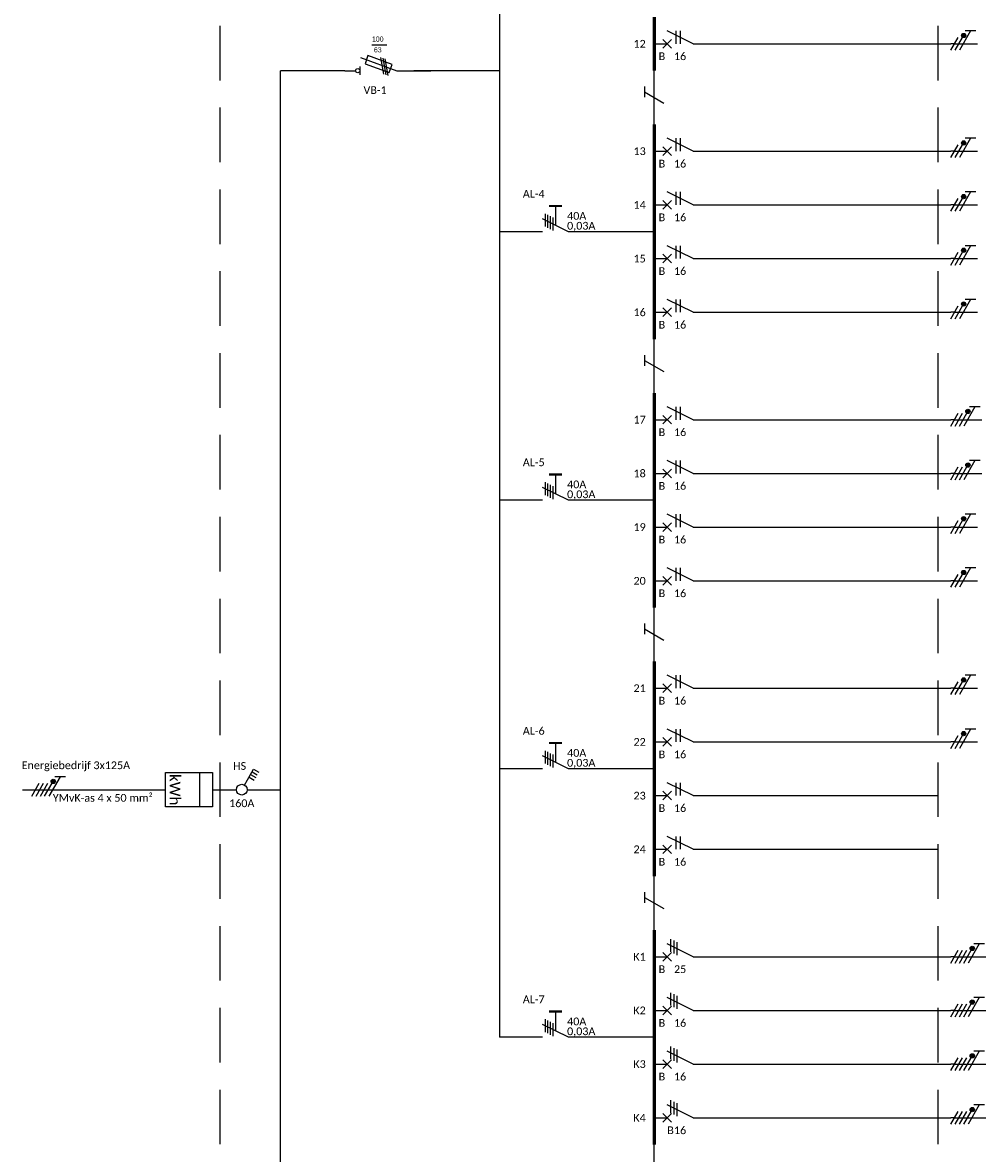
# Model space of a CAD drawing. Header units: millimetres. Extents: x -28926 to 10786, y -11879 to 29672.
# Tile 3 of 24: x -13677 to -2568, y 1159 to 14319. Entities that reach past the tile are written whole.
import ezdxf
from ezdxf.enums import TextEntityAlignment as Align

# ---------------------------------------------------------------- set-up
doc = ezdxf.new("R2010")
doc.units = ezdxf.units.MM
doc.header["$LTSCALE"] = 100
doc.linetypes.add('HIDDEN', pattern=[9.525, 6.35, -3.175])
doc.layers.add('EL$1----__HV', color=2, linetype='Continuous')
doc.layers.add('EL$1--_', color=3, linetype='Continuous')
doc.styles.add('SMAL', font='B-GBP', dxfattribs={"width": 0.8, "height": 90})
doc.styles.add('STABICAD-018', font='calibri.ttf', dxfattribs={"height": 90})
doc.styles.add('STABICAD-025', font='calibri.ttf', dxfattribs={"height": 125})

# ---------------------------------------------------------------- blocks, each defined once
blk = doc.blocks.new('PS_0713B6')
at = {"color": 0, "linetype": 'Continuous'}
for p, q in [((0, 3), (-3, -3)), ((-6, 0), (-1.5, 0)), ((-4.2, -2.4), (-1.2, -2.4)), ((-0.93, -1.8), (-3.93, -1.8)), ((-3.6, -1.2), (-0.6, -1.2)), ((-3.3, -0.6), (-0.3, -0.6))]:
    blk.add_line(p, q, dxfattribs=at)
at = {"color": 0, "linetype": 'Continuous', "const_width": 0.5}
blk.add_lwpolyline([(-6, -1.5), (-6, 1.5)], dxfattribs=at)
at = {"color": 0, "linetype": 'Continuous', "style": 'STABICAD-018'}
for tag, p in [('OPERATINGCURRENT', (0.72, 2.65)), ('EARTHLEAKAGECIRCUITBREAKER', (0.64, -0.15))]:
    blk.add_attdef(tag, text='', height=1.8, dxfattribs=at).set_placement(p, align=Align.MIDDLE_LEFT)
blk.add_attdef('ARTICLECODE', text='', height=1.8, dxfattribs=at).set_placement((-3, -3), align=Align.MIDDLE)
blk = doc.blocks.new('HS19')
at = {"color": 0, "linetype": 'Continuous'}
for p, q in [((0, -7.67), (0, 0)), ((-4.75, -6.26), (-4.05, -5.05)), ((-1.08, -8.38), (-4.75, -6.26)), ((-4.14, -6.61), (-3.44, -5.4)), ((-3.54, -6.96), (-2.84, -5.75)), ((-2.93, -7.31), (-2.23, -6.1)), ((0, -15.78), (0, -10.25)), ((-4, -26.78), (-4, -15.78)), ((-4, -15.78), (4, -15.78)), ((4, -15.78), (4, -26.78)), ((4, -18.78), (-4, -18.78)), ((4, -26.78), (-4, -26.78)), ((0, -60), (0, -26.78)), ((-3, -50.02), (-3, -52.52)), ((-3, -51.27), (1.5, -53.87)), ((1.5, -54.87), (-1.5, -53.13)), ((1.5, -55.87), (-1.5, -54.13)), ((1.5, -56.87), (-1.5, -55.13)), ((1.5, -57.87), (-1.5, -56.13))]:
    blk.add_line(p, q, dxfattribs=at)
at = {"color": 0, "linetype": 'Continuous', "const_width": 0.5}
blk.add_lwpolyline([(-1.72, -53.01, 1), (-2.15, -52.76, 1)], format="xyb", close=True, dxfattribs=at)
at = {"color": 0, "linetype": 'Continuous'}
for centre, radius in [((0, -9), 1.25), ((-1.93, -52.88), 0.5)]:
    blk.add_circle(centre, radius, dxfattribs=at)
at = {"color": 0, "linetype": 'Continuous', "style": 'STABICAD-025'}
blk.add_text('kWh', height=2.5, dxfattribs=at).set_placement((0, -25.78), align=Align.CENTER)
at = {"color": 0, "linetype": 'Continuous', "style": 'STABICAD-018'}
blk.add_attdef('PROTECTIONSWITCH', text='', height=1.8, rotation=90, dxfattribs=at).set_placement((5.5, -20.96), align=Align.TOP_CENTER)
blk.add_attdef('ARTICLECODE', text='', height=1.8, rotation=90, dxfattribs=at).set_placement((-2.9, -31.89), align=Align.MIDDLE)
blk.add_attdef('SUPPLY', (-2, -49), '', height=1.8, rotation=90, dxfattribs=at)
blk.add_attdef('WIRE', text='', height=1.8, rotation=90, dxfattribs=at).set_placement((2, -49), align=Align.TOP_LEFT)
blk = doc.blocks.new('P-N-PE_3')
at = {"color": 0, "linetype": 'Continuous'}
for p, q in [((-3, 5.85), (-3, 3.35)), ((0, 0.87), (0, 6.17)), ((-3, 4.6), (1.5, 2)), ((1.5, 1), (-1.5, 2.73)), ((1.5, 0), (-1.5, 1.73)), ((0, 0.87), (0, 0))]:
    blk.add_line(p, q, dxfattribs=at)
at = {"color": 0, "linetype": 'Continuous', "const_width": 0.5}
blk.add_lwpolyline([(-1.68, 2.98, 1), (-2.18, 2.98, 1)], format="xyb", close=True, dxfattribs=at)
at = {"color": 0, "linetype": 'Continuous'}
blk.add_circle((-1.93, 2.98), 0.5, dxfattribs=at)
blk = doc.blocks.new('B28B')
at = {"color": 0, "linetype": 'Continuous'}
for p, q in [((0, 9), (0, 21)), ((0, 9), (-3, 3)), ((-3, 6), (0, 6)), ((-3, 5), (0, 5)), ((-1, 2), (1, 4)), ((-1, 4), (1, 2)), ((0, 0), (0, 3))]:
    blk.add_line(p, q, dxfattribs=at)
at = {"color": 0, "linetype": 'Continuous', "style": 'STABICAD-018'}
blk.add_attdef('FREEFIELD1', (-3, 12), '', height=1.8, rotation=90, dxfattribs=at)
for tag, p in [('CHARACTERISTIC', (1.91, 14.69)), ('AUTOMATICFUSE', (2, 7))]:
    blk.add_attdef(tag, text='', height=1.8, rotation=90, dxfattribs=at).set_placement(p, align=Align.TOP_CENTER)
blk = doc.blocks.new('m1')
at = {"color": 0, "linetype": 'Continuous'}
blk.add_line((0, 21), (0, 33), dxfattribs=at)
blk = doc.blocks.new('b1s')
at = {"color": 0, "linetype": 'Continuous'}
blk.add_line((0, 33), (0, 54), dxfattribs=at)
blk = doc.blocks.new('m1s')
at = {"color": 0, "linetype": 'Continuous'}
blk.add_line((0, 54), (0, 66), dxfattribs=at)
blk = doc.blocks.new('PROTECTIVECONDUCTOR')
at = {"color": 0, "linetype": 'Continuous'}
for p, q in [((-2.25, 2.55), (-2.25, 0.05)), ((-2.25, 1.3), (2.25, -1.3))]:
    blk.add_line(p, q, dxfattribs=at)
blk = doc.blocks.new('P-N-PE_4')
at = {"color": 0, "linetype": 'Continuous'}
for p, q in [((-3, 6.85), (-3, 4.35)), ((-3, 5.6), (1.5, 3)), ((0, 0.87), (0, 7.19)), ((1.5, 2), (-1.5, 3.73)), ((1.5, 1), (-1.5, 2.73)), ((1.5, 0), (-1.5, 1.73)), ((0, 0.87), (0, 0))]:
    blk.add_line(p, q, dxfattribs=at)
at = {"color": 0, "linetype": 'Continuous', "const_width": 0.5}
blk.add_lwpolyline([(-1.68, 3.98, 1), (-2.18, 3.98, 1)], format="xyb", close=True, dxfattribs=at)
at = {"color": 0, "linetype": 'Continuous'}
blk.add_circle((-1.93, 3.98), 0.5, dxfattribs=at)
blk = doc.blocks.new('P-N-PE_5')
at = {"color": 0, "linetype": 'Continuous'}
for p, q in [((0, 0.87), (0, 8.28)), ((-3, 7.85), (-3, 5.35)), ((-3, 6.6), (1.5, 4)), ((1.5, 3), (-1.5, 4.73)), ((1.5, 2), (-1.5, 3.73)), ((1.5, 1), (-1.5, 2.73)), ((1.5, 0), (-1.5, 1.73)), ((0, 0.87), (0, 0))]:
    blk.add_line(p, q, dxfattribs=at)
at = {"color": 0, "linetype": 'Continuous', "const_width": 0.5}
blk.add_lwpolyline([(-1.68, 4.98, 1), (-2.18, 4.98, 1)], format="xyb", close=True, dxfattribs=at)
at = {"color": 0, "linetype": 'Continuous'}
blk.add_circle((-1.93, 4.98), 0.5, dxfattribs=at)
blk = doc.blocks.new('B28D')
at = {"color": 0, "linetype": 'Continuous'}
for p, q in [((0, 9), (0, 21)), ((0, 9), (-3, 3)), ((-4.12, 3.75), (-1.12, 3.75)), ((-3.75, 4.5), (-0.75, 4.5)), ((-3.38, 5.25), (-0.38, 5.25)), ((-1, 2), (1, 4)), ((-1, 4), (1, 2)), ((0, 0), (0, 3))]:
    blk.add_line(p, q, dxfattribs=at)
at = {"color": 0, "linetype": 'Continuous', "style": 'STABICAD-018'}
blk.add_attdef('FREEFIELD1', (-3, 12), '', height=1.8, rotation=90, dxfattribs=at)
for tag, p in [('CHARACTERISTIC', (1.91, 14.69)), ('AUTOMATICFUSE', (2, 6))]:
    blk.add_attdef(tag, text='', height=1.8, rotation=90, dxfattribs=at).set_placement(p, align=Align.TOP_CENTER)
blk = doc.blocks.new('ES-IS112')
for p, q in [((0, 1207), (0, 2000)), ((-308, 361), (0, 1207)), ((-100, 350), (100, 350)), ((0, 0), (0, 250))]:
    blk.add_line(p, q)
at = {"color": 7}
for p, q in [((-145, 1100), (-350, 536)), ((43, 1032), (-145, 1100)), ((-603, 625), (-603, 975)), ((-309, 827), (85, 897)), ((-294, 879), (100, 949)), ((-279, 931), (114, 1001)), ((-163, 468), (43, 1032)), ((-350, 536), (-163, 468))]:
    blk.add_line(p, q, dxfattribs=at)
blk.add_circle((0, 300), 50)
at = {"color": 20, "style": 'SMAL', "width": 0.8}
for tag, p in [('PH', (-736, 765)), ('ZW', (-486, 765))]:
    blk.add_attdef(tag, text='', height=120, rotation=90, dxfattribs=at).set_placement(p, align=Align.MIDDLE)

msp = doc.modelspace()

# ---------------------------------------------------------------- linework, layer by layer
at = {"layer": 'EL$1--_', "color": 10, "linetype": 'HIDDEN'}
for p, q in [((-11382, 24760), (-11382, -6865)), ((-3027, 24760), (-3027, -6865))]:
    msp.add_line(p, q, dxfattribs=at)
at = {"layer": 'EL$1--_'}
for p, q in [((-8127, 21885), (-8127, 2510)), ((-3027, 14073), (-2877, 14073)), ((-10677, -6002), (-10677, 13760)), ((-9927, 13760), (-10677, 13760)), ((-8127, 13760), (-9127, 13760)), ((-6327, 13135), (-6327, 13760)), ((-3027, 12823), (-2877, 12823)), ((-3027, 12198), (-2877, 12198)), ((-7627, 11885), (-8127, 11885)), ((-6327, 11885), (-7327, 11885)), ((-3027, 11573), (-2877, 11573)), ((-3027, 10948), (-2877, 10948)), ((-6327, 10010), (-6327, 10635)), ((-3027, 9698), (-2877, 9698)), ((-3027, 9073), (-2877, 9073)), ((-7627, 8760), (-8127, 8760)), ((-6327, 8760), (-7327, 8760)), ((-3027, 8448), (-2877, 8448)), ((-3027, 7823), (-2877, 7823)), ((-6327, 6885), (-6327, 7510)), ((-3027, 6573), (-2877, 6573)), ((-3027, 5948), (-2877, 5948)), ((-7627, 5635), (-8127, 5635)), ((-6327, 5635), (-7327, 5635)), ((-6327, 3760), (-6327, 4385)), ((-3027, 3448), (-2877, 3448)), ((-3027, 2823), (-2877, 2823)), ((-7627, 2510), (-8127, 2510)), ((-6327, 2510), (-7327, 2510)), ((-3027, 2198), (-2877, 2198)), ((-3027, 1573), (-2877, 1573)), ((-6327, 635), (-6327, 1260))]:
    msp.add_line(p, q, dxfattribs=at)
at = {"layer": 'EL$1--_', "color": 5}
for points in [[(-6327, 13760, 35, 35, 0), (-6327, 14385, 35, 35, 0)], [(-6327, 12510, 35, 35, 0), (-6327, 13135, 35, 35, 0)], [(-6327, 11885, 35, 35, 0), (-6327, 12510, 35, 35, 0)], [(-6327, 11260, 35, 35, 0), (-6327, 11885, 35, 35, 0)], [(-6327, 10635, 35, 35, 0), (-6327, 11260, 35, 35, 0)], [(-6327, 9385, 35, 35, 0), (-6327, 10010, 35, 35, 0)], [(-6327, 8760, 35, 35, 0), (-6327, 9385, 35, 35, 0)], [(-6327, 8135, 35, 35, 0), (-6327, 8760, 35, 35, 0)], [(-6327, 7510, 35, 35, 0), (-6327, 8135, 35, 35, 0)], [(-6327, 6260, 35, 35, 0), (-6327, 6885, 35, 35, 0)], [(-6327, 5635, 35, 35, 0), (-6327, 6260, 35, 35, 0)], [(-6327, 5010, 35, 35, 0), (-6327, 5635, 35, 35, 0)], [(-6327, 4385, 35, 35, 0), (-6327, 5010, 35, 35, 0)], [(-6327, 3135, 35, 35, 0), (-6327, 3760, 35, 35, 0)], [(-6327, 2510, 35, 35, 0), (-6327, 3135, 35, 35, 0)], [(-6327, 1885, 35, 35, 0), (-6327, 2510, 35, 35, 0)], [(-6327, 1260, 35, 35, 0), (-6327, 1885, 35, 35, 0)]]:
    msp.add_lwpolyline(points, format="xyseb", dxfattribs=at)

# ---------------------------------------------------------------- block references
at = {"layer": 'EL$1--_'}
ref = msp.add_blockref('B28B', (-6327, 14073), dxfattribs=dict(at, xscale=50, yscale=50, zscale=50, rotation=270))
ref.add_attrib('AUTOMATICFUSE', '16', dxfattribs={"layer": 'EL$1----__HV', "color": 7, "height": 90, "style": 'STABICAD-018'}).set_placement((-6027, 13973), align=Align.TOP_CENTER)
ref.add_attrib('CHARACTERISTIC', 'B', (-6277, 13883), dxfattribs={"layer": 'EL$1----__HV', "color": 7, "height": 90, "style": 'STABICAD-018'})
at = {"layer": 'EL$1--_', "xscale": 50, "yscale": 50, "zscale": 50, "rotation": 270}
for name, p in [('P-N-PE_3', (-2877, 14073)), ('m1', (-6327, 14073)), ('b1s', (-6327, 14073)), ('m1s', (-6327, 14073)), ('P-N-PE_3', (-2877, 12823)), ('m1', (-6327, 12823)), ('b1s', (-6327, 12823)), ('m1s', (-6327, 12823)), ('P-N-PE_3', (-2877, 12198)), ('m1', (-6327, 12198)), ('b1s', (-6327, 12198)), ('m1s', (-6327, 12198)), ('P-N-PE_3', (-2877, 11573)), ('m1', (-6327, 11573)), ('b1s', (-6327, 11573)), ('m1s', (-6327, 11573)), ('P-N-PE_3', (-2877, 10948)), ('m1', (-6327, 10948)), ('b1s', (-6327, 10948)), ('m1s', (-6327, 10948)), ('P-N-PE_4', (-2877, 9698)), ('m1', (-6327, 9698)), ('b1s', (-6327, 9698)), ('m1s', (-6327, 9698)), ('P-N-PE_4', (-2877, 9073)), ('m1', (-6327, 9073)), ('b1s', (-6327, 9073)), ('m1s', (-6327, 9073)), ('P-N-PE_3', (-2877, 8448)), ('m1', (-6327, 8448)), ('b1s', (-6327, 8448)), ('m1s', (-6327, 8448)), ('P-N-PE_3', (-2877, 7823)), ('m1', (-6327, 7823)), ('b1s', (-6327, 7823)), ('m1s', (-6327, 7823)), ('P-N-PE_3', (-2877, 6573)), ('m1', (-6327, 6573)), ('b1s', (-6327, 6573)), ('m1s', (-6327, 6573)), ('P-N-PE_3', (-2877, 5948)), ('m1', (-6327, 5948)), ('b1s', (-6327, 5948)), ('m1s', (-6327, 5948)), ('m1', (-6327, 5323)), ('b1s', (-6327, 5323)), ('m1s', (-6327, 5323)), ('m1', (-6327, 4698)), ('b1s', (-6327, 4698)), ('m1s', (-6327, 4698)), ('P-N-PE_5', (-2877, 3448)), ('m1', (-6327, 3448)), ('b1s', (-6327, 3448)), ('m1s', (-6327, 3448)), ('P-N-PE_5', (-2877, 2823)), ('m1', (-6327, 2823)), ('b1s', (-6327, 2823)), ('m1s', (-6327, 2823)), ('P-N-PE_5', (-2877, 2198)), ('m1', (-6327, 2198)), ('b1s', (-6327, 2198)), ('m1s', (-6327, 2198)), ('P-N-PE_5', (-2877, 1573)), ('m1', (-6327, 1573)), ('b1s', (-6327, 1573)), ('m1s', (-6327, 1573))]:
    msp.add_blockref(name, p, dxfattribs=at)
at = {"layer": 'EL$1--_', "xscale": 0.5, "yscale": 0.5, "zscale": 0.5, "rotation": 270}
msp.add_blockref('ES-IS112', (-9927, 13760), dxfattribs=at).add_auto_attribs({'PH': '100', 'ZW': '63'})
at = {"layer": 'EL$1--_', "xscale": 50, "yscale": 50, "zscale": 50}
for p in [(-6327, 13448), (-6327, 10323), (-6327, 7198), (-6327, 4073)]:
    msp.add_blockref('PROTECTIVECONDUCTOR', p, dxfattribs=at)
at = {"layer": 'EL$1--_'}
ref = msp.add_blockref('B28B', (-6327, 12823), dxfattribs=dict(at, xscale=50, yscale=50, zscale=50, rotation=270))
ref.add_attrib('AUTOMATICFUSE', '16', dxfattribs={"layer": 'EL$1----__HV', "color": 7, "height": 90, "style": 'STABICAD-018'}).set_placement((-6027, 12723), align=Align.TOP_CENTER)
ref.add_attrib('CHARACTERISTIC', 'B', (-6277, 12633), dxfattribs={"layer": 'EL$1----__HV', "color": 7, "height": 90, "style": 'STABICAD-018'})
ref = msp.add_blockref('B28B', (-6327, 12198), dxfattribs=dict(at, xscale=50, yscale=50, zscale=50, rotation=270))
ref.add_attrib('AUTOMATICFUSE', '16', dxfattribs={"layer": 'EL$1----__HV', "color": 7, "height": 90, "style": 'STABICAD-018'}).set_placement((-6027, 12098), align=Align.TOP_CENTER)
ref.add_attrib('CHARACTERISTIC', 'B', (-6277, 12008), dxfattribs={"layer": 'EL$1----__HV', "color": 7, "height": 90, "style": 'STABICAD-018'})
at = {"layer": 'EL$1--_', "linetype": 'Continuous'}
ref = msp.add_blockref('PS_0713B6', (-7477, 11885), dxfattribs=dict(at, xscale=50, yscale=50, rotation=270))
ref.add_attrib('EARTHLEAKAGECIRCUITBREAKER', '0,03A', dxfattribs={"layer": '0', "color": 7, "linetype": 'ByBlock', "height": 90, "style": 'STABICAD-018'}).set_placement((-7342, 11955), align=Align.MIDDLE_LEFT)
ref.add_attrib('OPERATINGCURRENT', '40A', dxfattribs={"layer": '0', "color": 7, "linetype": 'ByBlock', "height": 90, "style": 'STABICAD-018'}).set_placement((-7342, 12070), align=Align.MIDDLE_LEFT)
at = {"layer": 'EL$1--_'}
ref = msp.add_blockref('B28B', (-6327, 11573), dxfattribs=dict(at, xscale=50, yscale=50, zscale=50, rotation=270))
ref.add_attrib('AUTOMATICFUSE', '16', dxfattribs={"layer": 'EL$1----__HV', "color": 7, "height": 90, "style": 'STABICAD-018'}).set_placement((-6027, 11473), align=Align.TOP_CENTER)
ref.add_attrib('CHARACTERISTIC', 'B', (-6277, 11383), dxfattribs={"layer": 'EL$1----__HV', "color": 7, "height": 90, "style": 'STABICAD-018'})
ref = msp.add_blockref('B28B', (-6327, 10948), dxfattribs=dict(at, xscale=50, yscale=50, zscale=50, rotation=270))
ref.add_attrib('AUTOMATICFUSE', '16', dxfattribs={"layer": 'EL$1----__HV', "color": 7, "height": 90, "style": 'STABICAD-018'}).set_placement((-6027, 10848), align=Align.TOP_CENTER)
ref.add_attrib('CHARACTERISTIC', 'B', (-6277, 10758), dxfattribs={"layer": 'EL$1----__HV', "color": 7, "height": 90, "style": 'STABICAD-018'})
ref = msp.add_blockref('B28B', (-6327, 9698), dxfattribs=dict(at, xscale=50, yscale=50, zscale=50, rotation=270))
ref.add_attrib('AUTOMATICFUSE', '16', dxfattribs={"layer": 'EL$1----__HV', "color": 7, "height": 90, "style": 'STABICAD-018'}).set_placement((-6027, 9598), align=Align.TOP_CENTER)
ref.add_attrib('CHARACTERISTIC', 'B', (-6277, 9508), dxfattribs={"layer": 'EL$1----__HV', "color": 7, "height": 90, "style": 'STABICAD-018'})
ref = msp.add_blockref('B28B', (-6327, 9073), dxfattribs=dict(at, xscale=50, yscale=50, zscale=50, rotation=270))
ref.add_attrib('AUTOMATICFUSE', '16', dxfattribs={"layer": 'EL$1----__HV', "color": 7, "height": 90, "style": 'STABICAD-018'}).set_placement((-6027, 8973), align=Align.TOP_CENTER)
ref.add_attrib('CHARACTERISTIC', 'B', (-6277, 8883), dxfattribs={"layer": 'EL$1----__HV', "color": 7, "height": 90, "style": 'STABICAD-018'})
at = {"layer": 'EL$1--_', "linetype": 'Continuous'}
ref = msp.add_blockref('PS_0713B6', (-7477, 8760), dxfattribs=dict(at, xscale=50, yscale=50, rotation=270))
ref.add_attrib('EARTHLEAKAGECIRCUITBREAKER', '0,03A', dxfattribs={"layer": '0', "color": 7, "linetype": 'ByBlock', "height": 90, "style": 'STABICAD-018'}).set_placement((-7342, 8830), align=Align.MIDDLE_LEFT)
ref.add_attrib('OPERATINGCURRENT', '40A', dxfattribs={"layer": '0', "color": 7, "linetype": 'ByBlock', "height": 90, "style": 'STABICAD-018'}).set_placement((-7342, 8945), align=Align.MIDDLE_LEFT)
at = {"layer": 'EL$1--_'}
ref = msp.add_blockref('B28B', (-6327, 8448), dxfattribs=dict(at, xscale=50, yscale=50, zscale=50, rotation=270))
ref.add_attrib('AUTOMATICFUSE', '16', dxfattribs={"layer": 'EL$1----__HV', "color": 7, "height": 90, "style": 'STABICAD-018'}).set_placement((-6027, 8348), align=Align.TOP_CENTER)
ref.add_attrib('CHARACTERISTIC', 'B', (-6277, 8258), dxfattribs={"layer": 'EL$1----__HV', "color": 7, "height": 90, "style": 'STABICAD-018'})
ref = msp.add_blockref('B28B', (-6327, 7823), dxfattribs=dict(at, xscale=50, yscale=50, zscale=50, rotation=270))
ref.add_attrib('AUTOMATICFUSE', '16', dxfattribs={"layer": 'EL$1----__HV', "color": 7, "height": 90, "style": 'STABICAD-018'}).set_placement((-6027, 7723), align=Align.TOP_CENTER)
ref.add_attrib('CHARACTERISTIC', 'B', (-6277, 7633), dxfattribs={"layer": 'EL$1----__HV', "color": 7, "height": 90, "style": 'STABICAD-018'})
ref = msp.add_blockref('B28B', (-6327, 6573), dxfattribs=dict(at, xscale=50, yscale=50, zscale=50, rotation=270))
ref.add_attrib('AUTOMATICFUSE', '16', dxfattribs={"layer": 'EL$1----__HV', "color": 7, "height": 90, "style": 'STABICAD-018'}).set_placement((-6027, 6473), align=Align.TOP_CENTER)
ref.add_attrib('CHARACTERISTIC', 'B', (-6277, 6383), dxfattribs={"layer": 'EL$1----__HV', "color": 7, "height": 90, "style": 'STABICAD-018'})
ref = msp.add_blockref('B28B', (-6327, 5948), dxfattribs=dict(at, xscale=50, yscale=50, zscale=50, rotation=270))
ref.add_attrib('AUTOMATICFUSE', '16', dxfattribs={"layer": 'EL$1----__HV', "color": 7, "height": 90, "style": 'STABICAD-018'}).set_placement((-6027, 5848), align=Align.TOP_CENTER)
ref.add_attrib('CHARACTERISTIC', 'B', (-6277, 5758), dxfattribs={"layer": 'EL$1----__HV', "color": 7, "height": 90, "style": 'STABICAD-018'})
at = {"layer": 'EL$1--_', "linetype": 'Continuous'}
ref = msp.add_blockref('PS_0713B6', (-7477, 5635), dxfattribs=dict(at, xscale=50, yscale=50, rotation=270))
ref.add_attrib('EARTHLEAKAGECIRCUITBREAKER', '0,03A', dxfattribs={"layer": '0', "color": 7, "linetype": 'ByBlock', "height": 90, "style": 'STABICAD-018'}).set_placement((-7342, 5705), align=Align.MIDDLE_LEFT)
ref.add_attrib('OPERATINGCURRENT', '40A', dxfattribs={"layer": '0', "color": 7, "linetype": 'ByBlock', "height": 90, "style": 'STABICAD-018'}).set_placement((-7342, 5820), align=Align.MIDDLE_LEFT)
ref = msp.add_blockref('HS19', (-10677, 5392), dxfattribs=dict(at, xscale=50, yscale=50, rotation=270))
ref.add_attrib('ARTICLECODE', 'HS', dxfattribs={"layer": '0', "color": 7, "linetype": 'ByBlock', "height": 90, "style": 'STABICAD-018'}).set_placement((-11228, 5713), align=Align.TOP_LEFT)
ref.add_attrib('PROTECTIONSWITCH', '160A', dxfattribs={"layer": '0', "color": 7, "linetype": 'ByBlock', "height": 90, "style": 'STABICAD-018'}).set_placement((-11127, 5279), align=Align.TOP_CENTER)
ref.add_attrib('SUPPLY', 'Energiebedrijf 3x125A', dxfattribs={"layer": '0', "color": 7, "linetype": 'ByBlock', "height": 90, "style": 'STABICAD-018'}).set_placement((-13688, 5721), align=Align.TOP_LEFT)
ref.add_attrib('WIRE', 'YMvK-as 4 x 50 mm²', dxfattribs={"layer": '0', "color": 7, "linetype": 'ByBlock', "height": 90, "style": 'STABICAD-018'}).set_placement((-13326, 5342), align=Align.TOP_LEFT)
at = {"layer": 'EL$1--_'}
ref = msp.add_blockref('B28B', (-6327, 5323), dxfattribs=dict(at, xscale=50, yscale=50, zscale=50, rotation=270))
ref.add_attrib('AUTOMATICFUSE', '16', dxfattribs={"layer": 'EL$1----__HV', "color": 7, "height": 90, "style": 'STABICAD-018'}).set_placement((-6027, 5223), align=Align.TOP_CENTER)
ref.add_attrib('CHARACTERISTIC', 'B', (-6277, 5133), dxfattribs={"layer": 'EL$1----__HV', "color": 7, "height": 90, "style": 'STABICAD-018'})
ref = msp.add_blockref('B28B', (-6327, 4698), dxfattribs=dict(at, xscale=50, yscale=50, zscale=50, rotation=270))
ref.add_attrib('AUTOMATICFUSE', '16', dxfattribs={"layer": 'EL$1----__HV', "color": 7, "height": 90, "style": 'STABICAD-018'}).set_placement((-6027, 4598), align=Align.TOP_CENTER)
ref.add_attrib('CHARACTERISTIC', 'B', (-6277, 4508), dxfattribs={"layer": 'EL$1----__HV', "color": 7, "height": 90, "style": 'STABICAD-018'})
ref = msp.add_blockref('B28D', (-6327, 3448), dxfattribs=dict(at, xscale=50, yscale=50, zscale=50, rotation=270))
ref.add_attrib('AUTOMATICFUSE', '25', dxfattribs={"layer": 'EL$1----__HV', "color": 7, "height": 90, "style": 'STABICAD-018'}).set_placement((-6027, 3348), align=Align.TOP_CENTER)
ref.add_attrib('CHARACTERISTIC', 'B', (-6277, 3258), dxfattribs={"layer": 'EL$1----__HV', "color": 7, "height": 90, "style": 'STABICAD-018'})
ref = msp.add_blockref('B28D', (-6327, 2823), dxfattribs=dict(at, xscale=50, yscale=50, zscale=50, rotation=270))
ref.add_attrib('AUTOMATICFUSE', '16', dxfattribs={"layer": 'EL$1----__HV', "color": 7, "height": 90, "style": 'STABICAD-018'}).set_placement((-6027, 2723), align=Align.TOP_CENTER)
ref.add_attrib('CHARACTERISTIC', 'B', (-6277, 2633), dxfattribs={"layer": 'EL$1----__HV', "color": 7, "height": 90, "style": 'STABICAD-018'})
at = {"layer": 'EL$1--_', "linetype": 'Continuous'}
ref = msp.add_blockref('PS_0713B6', (-7477, 2510), dxfattribs=dict(at, xscale=50, yscale=50, rotation=270))
ref.add_attrib('EARTHLEAKAGECIRCUITBREAKER', '0,03A', dxfattribs={"layer": '0', "color": 7, "linetype": 'ByBlock', "height": 90, "style": 'STABICAD-018'}).set_placement((-7342, 2580), align=Align.MIDDLE_LEFT)
ref.add_attrib('OPERATINGCURRENT', '40A', dxfattribs={"layer": '0', "color": 7, "linetype": 'ByBlock', "height": 90, "style": 'STABICAD-018'}).set_placement((-7342, 2695), align=Align.MIDDLE_LEFT)
at = {"layer": 'EL$1--_'}
ref = msp.add_blockref('B28D', (-6327, 2198), dxfattribs=dict(at, xscale=50, yscale=50, zscale=50, rotation=270))
ref.add_attrib('AUTOMATICFUSE', '16', dxfattribs={"layer": 'EL$1----__HV', "color": 7, "height": 90, "style": 'STABICAD-018'}).set_placement((-6027, 2098), align=Align.TOP_CENTER)
ref.add_attrib('CHARACTERISTIC', 'B', (-6277, 2008), dxfattribs={"layer": 'EL$1----__HV', "color": 7, "height": 90, "style": 'STABICAD-018'})
ref = msp.add_blockref('B28D', (-6327, 1573), dxfattribs=dict(at, xscale=50, yscale=50, zscale=50, rotation=270))
ref.add_attrib('AUTOMATICFUSE', '16', dxfattribs={"layer": 'EL$1----__HV', "color": 7, "height": 90, "style": 'STABICAD-018'}).set_placement((-6027, 1473), align=Align.TOP_CENTER)
ref.add_attrib('CHARACTERISTIC', 'B', (-6177, 1383), dxfattribs={"layer": 'EL$1----__HV', "color": 7, "height": 90, "style": 'STABICAD-018'})

# ---------------------------------------------------------------- texts
at = {"layer": 'EL$1--_', "color": 7, "style": 'STABICAD-018'}
for s, p in [('12', (-6427, 14073)), ('13', (-6427, 12823)), ('AL-4', (-7603, 12327)), ('14', (-6427, 12198)), ('15', (-6427, 11573)), ('16', (-6427, 10948)), ('17', (-6427, 9698)), ('AL-5', (-7603, 9202)), ('18', (-6427, 9073)), ('19', (-6427, 8448)), ('20', (-6427, 7823)), ('21', (-6427, 6573)), ('AL-6', (-7603, 6077)), ('22', (-6427, 5948)), ('23', (-6427, 5323)), ('24', (-6427, 4698)), ('K1', (-6427, 3448)), ('AL-7', (-7603, 2952)), ('K2', (-6427, 2823)), ('K3', (-6427, 2198)), ('K4', (-6427, 1573))]:
    msp.add_text(s, height=90, dxfattribs=at).set_placement(p, align=Align.MIDDLE_RIGHT)
at = {"layer": 'EL$1--_', "style": 'STABICAD-018'}
msp.add_text('VB-1', height=90, dxfattribs=at).set_placement((-9441, 13534), align=Align.MIDDLE_RIGHT)

doc.saveas('drawing.dxf')
